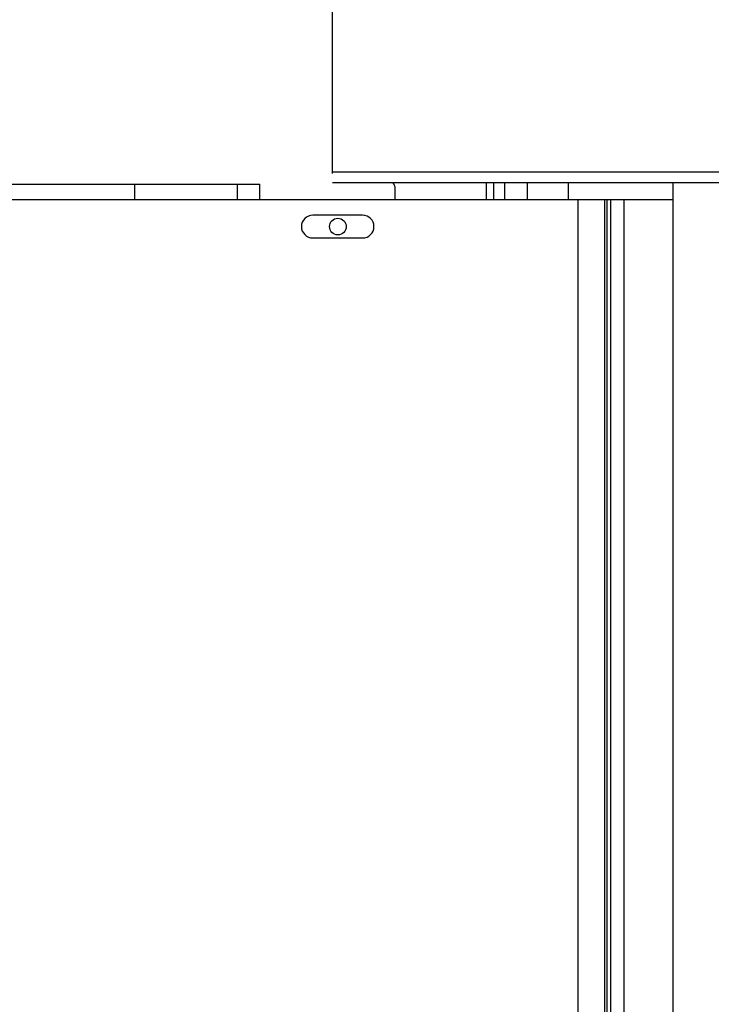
# Model space of a CAD drawing. Header units: inches. Extents: x 170 to 288, y 234 to 248.
# Tile 50 of 192: x 177.852 to 178.169, y 243.811 to 244.264. Entities that reach past the tile are written whole.
import ezdxf

# ---------------------------------------------------------------- set-up
doc = ezdxf.new("R2010")
doc.units = ezdxf.units.IN
doc.header["$LTSCALE"] = 0.25
doc.header["$MEASUREMENT"] = 0
doc.layers.add('ANNOTATIONS', color=1, linetype='Continuous')
doc.layers.add('SLIM E GUIDE MOTOR LH', color=7, linetype='Continuous')
doc.styles.add('ARIAL', font='arial.ttf', dxfattribs={"height": 0.09375})
doc.dimstyles.new('STANDARD$0', dxfattribs={"dimtxt": 0.09375, "dimasz": 0.09375, "dimexe": 0.03125, "dimexo": 0.046875, "dimgap": 0.09, "dimtad": 0, "dimtih": 1, "dimtoh": 1, "dimdec": 4, "dimzin": 0, "dimdsep": 46, "dimtxsty": 'ARIAL', "dimcen": 0.09, "dimadec": 0, "dimazin": 0, "dimtfac": 1, "dimtdec": 4, "dimtofl": 0, "dimtmove": 0, "dimatfit": 1, "dimfxl": 1, "dimtolj": 1, "dimtzin": 0, "dimarcsym": 0})

# ---------------------------------------------------------------- blocks, each defined once
blk = doc.blocks.new('*D8')
at = {"layer": 'ANNOTATIONS', "color": 0, "lineweight": -2, "transparency": 16777216}
for p, q in [((177.4958, 244.77894), (177.4958, 245.43378)), ((178.12042, 244.28247), (178.12042, 245.43378)), ((177.40205, 245.40253), (177.3083, 245.40253)), ((178.21417, 245.40253), (178.30792, 245.40253))]:
    blk.add_line(p, q, dxfattribs=at)
at = {"layer": 'ANNOTATIONS', "color": 0, "transparency": 16777216}
for points in [[(177.40205, 245.41815), (177.40205, 245.3869), (177.4958, 245.40253)], [(178.21417, 245.41815), (178.21417, 245.3869), (178.12042, 245.40253)]]:
    blk.add_solid(points, dxfattribs=at)
at = {"layer": 'defpoints', "color": 0, "transparency": 16777216}
for p in [(178.12042, 245.40253), (177.4958, 244.68519), (178.12042, 244.18872)]:
    blk.add_point(p, dxfattribs=at)
at = {"layer": 'ANNOTATIONS', "color": 0, "transparency": 16777216, "insert": (177.85912, 245.40253), "char_height": 0.09375, "attachment_point": 5, "style": 'ARIAL'}
blk.add_mtext('\\A1;27 1/2"', dxfattribs=at)

msp = doc.modelspace()

# ---------------------------------------------------------------- linework, layer by layer
at = {"layer": 'SLIM E GUIDE MOTOR LH'}
for p, q in [((177.99542, 244.19297), (177.99542, 245.19232)), ((182.24542, 244.19361), (177.99542, 244.19361)), ((177.83142, 244.18808), (177.96208, 244.18808)), ((177.90446, 244.18808), (177.90446, 244.18111)), ((177.95155, 244.18808), (177.95155, 244.18111)), ((177.96197, 244.18111), (177.96197, 244.18808)), ((182.24542, 244.18872), (177.99542, 244.18872)), ((178.02326, 244.18872), (178.02326, 244.1885)), ((178.02427, 244.18111), (178.02427, 244.18611)), ((178.06612, 244.18111), (178.06612, 244.18872)), ((178.06946, 244.18872), (178.06946, 244.18111)), ((178.07447, 244.18872), (178.07447, 244.18111)), ((178.08488, 244.18872), (178.08488, 244.18111)), ((178.10375, 244.18872), (178.10375, 244.18111)), ((178.1519, 240.41151), (178.1519, 244.18872)), ((177.83142, 244.18111), (178.1519, 244.18111)), ((178.10812, 244.18111), (178.10812, 240.14778)), ((178.12042, 244.18111), (178.12042, 240.13944)), ((178.12057, 241.85683), (178.12057, 244.18111)), ((178.12169, 241.85683), (178.12169, 244.18111)), ((178.12327, 241.85683), (178.12327, 244.18111)), ((178.12332, 241.85683), (178.12332, 244.18111)), ((178.12945, 241.85609), (178.12945, 244.18111)), ((178.00926, 244.17382), (177.98635, 244.17382)), ((177.98635, 244.1634), (178.00926, 244.1634))]:
    msp.add_line(p, q, dxfattribs=at)
msp.add_circle((177.99788, 244.16861), 0.00383, dxfattribs=at)
for centre, radius, start, end in [((178.02093, 244.18611), 0.00333, 0, 51.6283), ((177.98635, 244.16861), 0.00521, 90, 270), ((178.00926, 244.16861), 0.00521, 270, 90)]:
    msp.add_arc(centre, radius, start, end, dxfattribs=at)

# ---------------------------------------------------------------- dimensions: what is measured, and where the dimension line sits
at = {"layer": 'ANNOTATIONS'}
dim = msp.add_linear_dim(base=(178.12042, 245.40253), p1=(177.4958, 244.68519), p2=(178.12042, 244.18872), text='27 1/2"', dimstyle='STANDARD$0', override={"dimexo": 0.09375}, dxfattribs=at)
dim.commit()
dim.dimension.update_dxf_attribs({"geometry": '*D8', "text_midpoint": (177.85912, 245.40253), "dimtype": 160})

doc.saveas('drawing.dxf')
